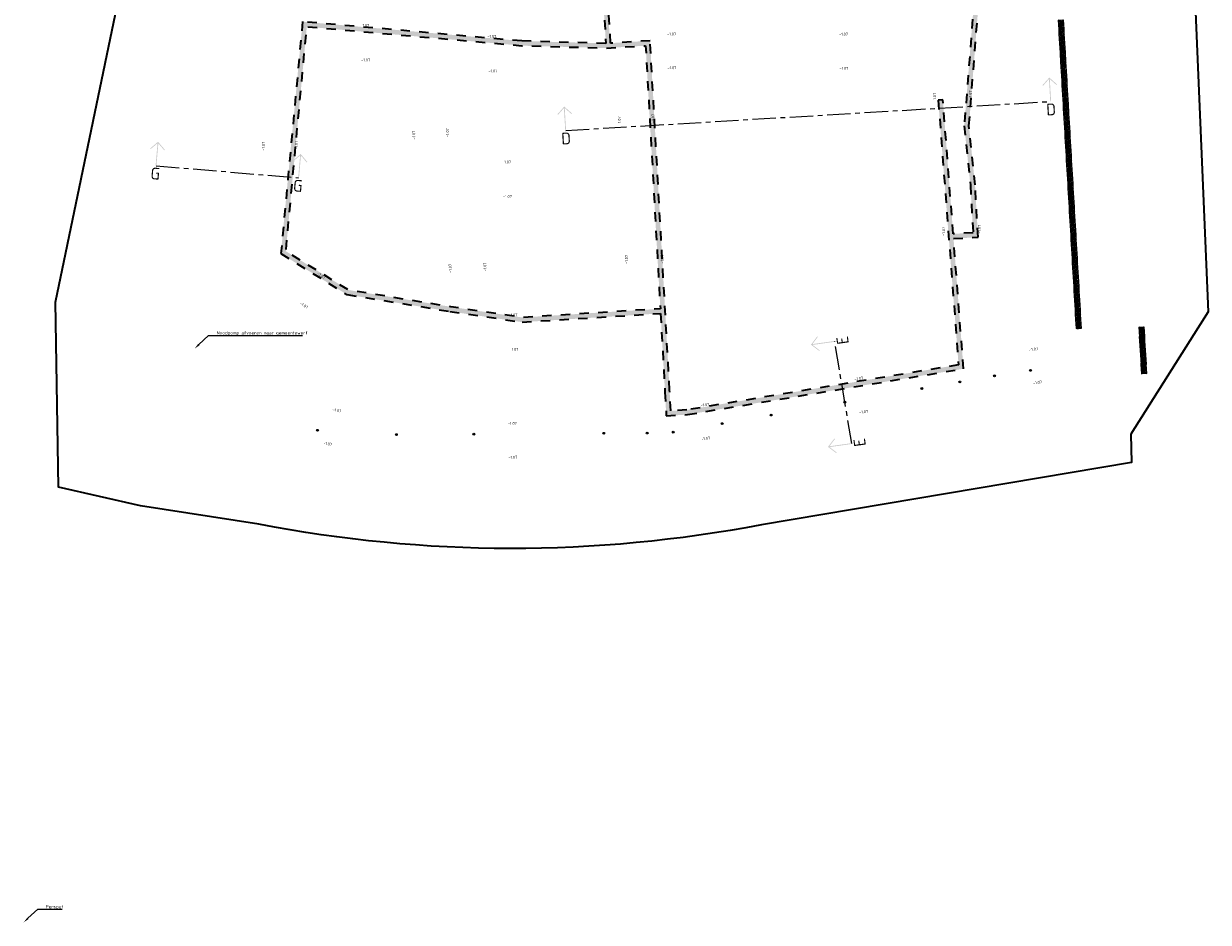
# Model space of a CAD drawing. Header units: metres. Extents: x 114946 to 116571, y 426496 to 427327.
# Tile 1 of 7: x 114946 to 115199, y 426496 to 426688. Entities that reach past the tile are written whole.
import ezdxf
from ezdxf import colors
from ezdxf.entities.mleader import LeaderData, LeaderLine
from ezdxf.enums import TextEntityAlignment as Align
from ezdxf.math import Vec2, Vec3

# ---------------------------------------------------------------- set-up
doc = ezdxf.new("R2010")
doc.units = ezdxf.units.M
doc.linetypes.add('ZZ-CENTER-SO', pattern=[8, 5, -1, 1, -1])
doc.linetypes.add('ZZ-HIDDEN-SO', pattern=[4, 2, -2])
for name, color, linetype, lineweight in [('B-WE-ZZ-HOOGTELABEL-ZANDOPHOGING-S', 7, 'Continuous', 25), ('N-WE-RI-HWA_HULPSTUK-S-200', 150, 'Continuous', 25), ('V-WE-GW-VOORBELASTING_BIGBAG-G', 7, 'Continuous', 35), ('X-XX-AL-AANPIJLING-T25', 7, 'Continuous', 18), ('X-XX-AL-GRENS_WERK-G', 7, 'ZZ-WERKGRENS-SO', 35), ('X-XX-AL-VERWIJZING-S-500', 7, 'Continuous', 18), ('X-XX-AL-VERWIJZING_DOORSNEDE-G', 7, 'ZZ-CENTER-SO', 18)]:
    doc.layers.add(name, color=color, linetype=linetype, lineweight=lineweight)
doc.layers.add('N-WE-KL-TRACE-G', color=40, linetype='ZZ-HIDDEN-SO', lineweight=35, transparency=0.4)
doc.layers.get('0').freeze()
doc.styles.add('NLCS-ISO', font='NLCS-ISO.ttf')
doc.styles.add('NLCS-ISO-ANNOTATIEF-T18', font='NLCS-ISO.ttf', dxfattribs={"height": 1.8})
doc.styles.add('NLCS-ISO-M500-T25', font='NLCS-ISO.ttf', dxfattribs={"height": 1.25})
doc.linetypes.add('ZZ-WERKGRENS-SO', pattern='A,2,-3,[137,NLCS.shx,S=0.05,R=0,X=-0.55,Y=-0.675],-3,2', length=10)

# ---------------------------------------------------------------- blocks, each defined once
blk = doc.blocks.new('SAL-VERWIJZING_AANZICHT_BOVEN-SO')
h = blk.add_hatch(color=256)
h.dxf.hatch_style = 1
h.paths.add_polyline_path([(0, 10.25), (-3.12, 7.12), (-2.88, 6.88), (-0.18, 9.58), (-0.18, 0), (0.17, 0), (0.17, 9.58), (2.88, 6.88), (3.12, 7.12)])
at = {"lineweight": 50, "style": 'NLCS-ISO'}
blk.add_attdef('...', text='', height=5, dxfattribs=at).set_placement((-0.02, -0.9), align=Align.TOP_CENTER)
blk = doc.blocks.new('SGW-BIGBAG-S')
at = {"layer": 'V-WE-GW-VOORBELASTING_BIGBAG-G', "lineweight": 0, "transparency": 33554687}
h = blk.add_hatch(dxfattribs=at)
h.set_pattern_fill('AGW-GROND_ZAND_CUNETZAND-SOD', color=256, scale=0.3, pattern_type=2)
h.set_pattern_definition([(0, (0.5, 0.5), (0.1875, 0.1875), [0, -0.375])])
h.paths.add_polyline_path([(0, 1), (1, 1), (1, 0), (0, 0)])
at = {"layer": 'V-WE-GW-VOORBELASTING_BIGBAG-G', "lineweight": 0, "transparency": 33554687, "flags": 128}
for points in [[(-0.05, 1.05), (1.05, -0.05)], [(-0.04, -0.04), (1.05, 1.05)]]:
    blk.add_lwpolyline(points, dxfattribs=at)
blk.add_lwpolyline([(0, 1), (1, 1), (1, 0), (0, 0)], close=True, dxfattribs=at)
blk = doc.blocks.new('SRI-HULP_INLAAT_KOLK-SO')
at = {"transparency": 33554687}
h = blk.add_hatch(color=256, dxfattribs=at)
h.dxf.hatch_style = 1
h.paths.add_polyline_path([(0.5, 0.5, 0.668179), (-0.7, 0, 0.198912), (-0.5, -0.5)])
blk.add_line((-0.7, -0.7), (0.7, 0.7), dxfattribs=at)
for radius in [1, 0.71]:
    blk.add_circle((0, 0), radius, dxfattribs=at)

msp = doc.modelspace()

# ---------------------------------------------------------------- hatches: boundary and pattern name
at = {"layer": 'N-WE-KL-TRACE-G', "transparency": 33554687}
h = msp.add_hatch(dxfattribs=at)
h.set_pattern_fill('AOG-ZONE_HOOGSPANNINGSTRACE-SO', color=256, scale=0.5, pattern_type=2)
h.set_pattern_definition([(36.304497, (0.17, 0.25), (17.00000002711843, 12.49999996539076), [0.3040148, -30.097465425]), (180, (0.335, 0.25), (-6e-17, -0.5), [0.165, -0.335]), (34.695154, (0.075, 0.07), (4.9999999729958, 3.5000000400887), [0.316227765, -7.589466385])])
h.paths.add_polyline_path([(115040.18, 426755.28), (115040.1, 426754.68), (115038.21, 426754.93), (115038.08, 426753.93), (115047.9, 426752.66), (115051.64, 426752.38), (115052.96, 426752.47), (115065.75, 426753.31), (115067.37, 426728.65), (115060.29, 426729.29), (115035.39, 426732.17), (115014.07, 426735.75), (115018.14, 426767.47), (115019.28, 426773.76), (115019.78, 426776.49), (115020.34, 426778.99), (115021.13, 426782.09), (115023.09, 426788.23), (115024.24, 426791.4), (115025.65, 426794.8), (115027.48, 426798.08), (115029.76, 426801.81), (115031.27, 426804.01), (115034.73, 426808.41), (115038, 426812.22), (115040.55, 426815.1), (115046.51, 426819.44), (115055.61, 426825.12), (115064.03, 426828.44), (115071.86, 426830.91), (115079.08, 426832.6), (115095.39, 426835.7), (115096.66, 426814.38), (115057.96, 426812.08), (115058.05, 426811.1), (115096.72, 426813.38), (115096.89, 426810.46), (115089.22, 426805.01), (115062.45, 426803.47), (115065.68, 426754.31), (115052.9, 426753.47), (115051.64, 426753.39), (115048.01, 426753.65), (115041.89, 426754.45), (115041.96, 426755.04), (115041.96, 426755.04)], flags=16)
h.paths.add_polyline_path([(115070.02, 426682.88), (115078.42, 426683.39), (115081.56, 426627.2), (115052.07, 426625.34), (115036.76, 426627.62), (115014.95, 426631.19), (115001.53, 426639.49), (115006.01, 426687.44), (115051.94, 426683.39)], flags=16)
h.paths.add_polyline_path([(115179.4, 426732.36), (115179.38, 426733.36), (115149.56, 426730.39), (115144, 426729.93), (115140.53, 426729.94), (115120.61, 426729.78), (115113.31, 426729.21), (115099.55, 426728.14), (115082.37, 426727.08), (115077.21, 426726.9), (115074.59, 426727.15), (115072.44, 426727.55), (115068.56, 426728.54), (115068.38, 426728.56), (115063.52, 426802.53), (115089.54, 426804.03), (115097.92, 426809.97), (115097.55, 426816.3), (115106.22, 426816.82), (115107.37, 426800.41), (115095.68, 426799.62), (115098.68, 426753.87), (115099.68, 426753.93), (115096.73, 426798.66), (115107.44, 426799.41), (115109.55, 426769.32), (115110.55, 426769.38), (115107.22, 426816.87), (115174.27, 426820.86), (115176.89, 426773.65), (115177.89, 426773.71), (115175.22, 426821.92), (115097.49, 426817.3), (115096.38, 426835.89), (115103.54, 426837.26), (115174.09, 426842.34), (115174.03, 426843.34), (115103.41, 426838.25), (115078.87, 426833.58), (115071.59, 426831.87), (115063.7, 426829.38), (115055.16, 426826.01), (115045.95, 426820.27), (115039.87, 426815.84), (115037.28, 426812.91), (115033.95, 426809.04), (115030.47, 426804.61), (115028.92, 426802.35), (115026.61, 426798.58), (115024.74, 426795.24), (115023.31, 426791.76), (115022.14, 426788.55), (115020.17, 426782.37), (115019.37, 426779.22), (115018.8, 426776.69), (115018.29, 426773.94), (115017.15, 426767.63), (115012.95, 426734.93), (115035.25, 426731.18), (115060.35, 426728.28), (115060.79, 426705.37), (115068.57, 426704.8), (115069.93, 426683.88), (115051.97, 426684.39), (115005.11, 426688.52), (115000.48, 426638.97), (115014.59, 426630.23), (115036.6, 426626.63), (115052.03, 426624.34), (115081.61, 426626.2), (115082.55, 426609.4), (115082.83, 426604.32), (115087.36, 426604.6), (115146.34, 426614.39), (115144.21, 426642.2), (115149.44, 426642.47), (115148.8, 426653.7), (115147.51, 426666.29), (115149.69, 426694.14), (115137.99, 426693.19), (115138.06, 426690.65), (115139.06, 426690.71), (115139.02, 426692.27), (115148.6, 426693.05), (115146.5, 426666.28), (115147.81, 426653.62), (115148.39, 426643.42), (115144.13, 426643.2), (115141.93, 426671.85), (115140.94, 426671.74), (115145.28, 426615.23), (115087.25, 426605.6), (115083.77, 426605.38), (115083.53, 426609.84), (115079.36, 426684.44), (115070.81, 426683.93), (115069.51, 426705.74), (115061.74, 426706.3), (115061.35, 426728.19), (115068.39, 426727.56), (115072.22, 426726.57), (115074.45, 426726.16), (115077.18, 426725.89), (115082.42, 426726.08), (115099.62, 426727.15), (115113.39, 426728.21), (115120.65, 426728.78), (115140.53, 426728.94), (115144.04, 426728.93), (115149.65, 426729.4)])

# ---------------------------------------------------------------- linework, layer by layer
for points in [[(115148.6, 426693.05), (115146.5, 426666.28), (115147.81, 426653.62), (115148.39, 426643.42), (115144.13, 426643.2), (115141.93, 426671.85), (115140.94, 426671.74), (115145.28, 426615.23), (115087.25, 426605.6), (115083.77, 426605.38), (115083.53, 426609.84), (115079.36, 426684.44), (115070.94, 426683.93), (115069.51, 426705.74)], [(115068.57, 426704.8), (115069.93, 426683.87), (115051.97, 426684.39), (115005.11, 426688.52), (115000.48, 426638.97), (115014.59, 426630.23), (115036.6, 426626.63), (115052.03, 426624.34), (115081.61, 426626.2), (115082.55, 426609.4), (115082.83, 426604.32), (115087.36, 426604.6), (115146.34, 426614.39), (115144.21, 426642.2), (115149.44, 426642.47), (115148.8, 426653.7), (115147.51, 426666.29), (115149.69, 426694.14)]]:
    msp.add_lwpolyline(points, dxfattribs=at)
at = {"layer": 'N-WE-KL-TRACE-G', "transparency": 33554687, "flags": 128}
msp.add_lwpolyline([(115070.02, 426682.88), (115078.42, 426683.39), (115081.56, 426627.2), (115052.07, 426625.34), (115036.76, 426627.62), (115014.95, 426631.19), (115001.53, 426639.49), (115006.01, 426687.44), (115051.94, 426683.39), (115070.02, 426682.88)], close=True, dxfattribs=at)
at = {"layer": 'X-XX-AL-GRENS_WERK-G', "transparency": 33554687, "flags": 128}
msp.add_lwpolyline([(115176.5, 426860.29), (115184.51, 426860.69), (115185.9, 426847.19), (115186.09, 426843.87), (115191.73, 426775.97), (115192.82, 426763.1), (115198.65, 426626.56), (115182.09, 426600.41), (115182.24, 426594.35), (115103.14, 426581.06, -0.095453), (114995.78, 426581.19), (114970.46, 426585.13), (114952.97, 426589.08), (114952.32, 426628.59), (114976.45, 426744.66), (114982.6, 426743.44), (114983.23, 426747.04), (114987.9, 426756.41), (114991.84, 426755.72), (114989.5, 426742.09), (114994.5, 426741.1), (115000.69, 426786.08, -0.308001), (115071.78, 426851.82, -0.013295), (115164.6, 426859.71), (115159.23, 426863.01), (115148.06, 426860.12), (115147.64, 426867.41), (115158.82, 426870.76), (115180.73, 426871.7), (115192.38, 426869.52), (115192.37, 426863.13), (115182.52, 426864.75)], format="xyb", close=True, dxfattribs=at)
at = {"layer": 'X-XX-AL-VERWIJZING_DOORSNEDE-G', "transparency": 33554687, "flags": 128}
for points in [[(115061.33, 426665.27), (115164.97, 426671.47)], [(114973.79, 426657.76), (115004.26, 426655.15)], [(115122.46, 426598.41), (115118.81, 426620.23)]]:
    msp.add_lwpolyline(points, dxfattribs=at)

# ---------------------------------------------------------------- block references
at = {"layer": 'N-WE-RI-HWA_HULPSTUK-S-200', "transparency": 33554687, "xscale": 0.2, "yscale": 0.2, "zscale": 0.2}
for p in [(115160.65, 426614.04), (115145.54, 426611.57), (115152.96, 426612.87), (115137.42, 426610.15), (115120.98, 426607.27), (115105.21, 426604.5), (115008.28, 426601.24), (115094.76, 426602.67), (115025.15, 426600.31), (115041.72, 426600.42), (115069.45, 426600.6), (115078.76, 426600.66), (115084.33, 426600.84)]:
    msp.add_blockref('SRI-HULP_INLAAT_KOLK-SO', p, dxfattribs=at)
at = {"layer": 'V-WE-GW-VOORBELASTING_BIGBAG-G', "transparency": 33554687, "rotation": 183.3387730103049}
for p in [(115167.63, 426688.9), (115167.69, 426687.9), (115167.75, 426686.9), (115167.81, 426685.9), (115167.87, 426684.9), (115167.93, 426683.9), (115167.98, 426682.91), (115168.04, 426681.91), (115168.1, 426680.91), (115168.16, 426679.91), (115168.22, 426678.91), (115168.27, 426677.91), (115168.33, 426676.92), (115168.39, 426675.92), (115168.45, 426674.92), (115168.51, 426673.92), (115168.57, 426672.92), (115168.62, 426671.92), (115168.68, 426670.93), (115168.74, 426669.93), (115168.8, 426668.93), (115168.86, 426667.93), (115168.92, 426666.93), (115168.97, 426665.93), (115169.03, 426664.94), (115169.09, 426663.94), (115169.15, 426662.94), (115169.21, 426661.94), (115169.26, 426660.94), (115169.32, 426659.95), (115169.38, 426658.95), (115169.44, 426657.95), (115169.5, 426656.95), (115169.56, 426655.95), (115169.61, 426654.95), (115169.67, 426653.96), (115169.73, 426652.96), (115169.79, 426651.96), (115169.85, 426650.96), (115169.91, 426649.96), (115169.96, 426648.96), (115170.02, 426647.97), (115170.08, 426646.97), (115170.14, 426645.97), (115170.2, 426644.97), (115170.25, 426643.97), (115170.31, 426642.97), (115170.37, 426641.98), (115170.43, 426640.98), (115170.49, 426639.98), (115170.55, 426638.98), (115170.6, 426637.98), (115170.66, 426636.98), (115170.72, 426635.99), (115170.78, 426634.99), (115170.84, 426633.99), (115170.9, 426632.99), (115170.95, 426631.99), (115171.01, 426630.99), (115171.07, 426630), (115171.13, 426629), (115171.19, 426628), (115171.24, 426627), (115171.3, 426626), (115171.36, 426625), (115171.42, 426624.01), (115184.87, 426623.33), (115184.93, 426622.34), (115184.98, 426621.34), (115185.04, 426620.34), (115185.1, 426619.34), (115185.16, 426618.34), (115185.22, 426617.34), (115185.28, 426616.35), (115185.33, 426615.35), (115185.39, 426614.35)]:
    msp.add_blockref('SGW-BIGBAG-S', p, dxfattribs=at)
at = {"layer": 'X-XX-AL-VERWIJZING-S-500', "xscale": 0.4999999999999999, "yscale": 0.4999999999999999, "zscale": 0.4999999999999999}
for p, rotation, values in [((115164.97, 426671.47), 3.299738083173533, {'...': 'D'}), ((115061.33, 426665.27), 3.422427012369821, {'...': 'D'}), ((115122.46, 426598.41), 97.95480575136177, {'...': 'E'})]:
    msp.add_blockref('SAL-VERWIJZING_AANZICHT_BOVEN-SO', p, dxfattribs=dict(at, rotation=rotation)).add_auto_attribs(values)
at = {"layer": 'X-XX-AL-VERWIJZING-S-500', "transparency": 33554687, "xscale": 0.4999999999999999, "yscale": 0.4999999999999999, "zscale": 0.4999999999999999, "rotation": 97.95480575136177}
msp.add_blockref('SAL-VERWIJZING_AANZICHT_BOVEN-SO', (115118.81, 426620.23), dxfattribs=at).add_auto_attribs({'...': 'E'})
at = {"layer": 'X-XX-AL-VERWIJZING_DOORSNEDE-G', "transparency": 33554687}
ref = msp.add_blockref('SAL-VERWIJZING_AANZICHT_BOVEN-SO', (114973.79, 426657.76), dxfattribs=dict(at, xscale=0.4999999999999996, yscale=0.4999999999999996, zscale=0.4999999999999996, rotation=355.014544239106))
ref.add_attrib('...', 'G', dxfattribs={"layer": '0', "color": 0, "lineweight": 50, "height": 2.5, "rotation": 355.0145, "style": 'NLCS-ISO'}).set_placement((114973.75, 426657.31), align=Align.TOP_CENTER)
at = {"layer": 'X-XX-AL-VERWIJZING_DOORSNEDE-G', "transparency": 33554687, "xscale": 0.4999999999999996, "yscale": 0.4999999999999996, "zscale": 0.4999999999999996, "rotation": 355.014544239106}
msp.add_blockref('SAL-VERWIJZING_AANZICHT_BOVEN-SO', (115004.26, 426655.15), dxfattribs=at).add_auto_attribs({'...': 'G'})

# ---------------------------------------------------------------- texts
at = {"layer": 'B-WE-ZZ-HOOGTELABEL-ZANDOPHOGING-S', "transparency": 33554687, "style": 'NLCS-ISO-ANNOTATIEF-T18'}
for p in [(115017.45, 426687.42, -1.54), (115044.61, 426685.06), (115083, 426685.59), (115119.73, 426685.55), (115017.64, 426680.06, -1.54), (115044.8, 426677.7), (115083.08, 426678.37), (115119.84, 426678.23), (115047.73, 426658.24, -1.54), (115047.92, 426650.89, -1.54), (115049.14, 426625.59), (115049.33, 426618.23), (115048.97, 426602.41), (115049.08, 426595.19)]:
    msp.add_text('-1.07', height=0.6, dxfattribs=at).set_placement(p)
for rotation, p in [(90, (115140.48, 426671.41, -1.54)), (90, (115148.14, 426671.91, -1.54)), (91.0395, (115073.11, 426666.39)), (91.0395, (115080.32, 426666.88)), (91.0395, (115029.2, 426663.35)), (91.0395, (115036.41, 426663.84)), (91.0395, (114997.06, 426660.96)), (91.0395, (115004.09, 426661.18)), (90, (115142.38, 426642.76, -1.54)), (90, (115150.04, 426643.26, -1.54)), (91.0395, (115036.98, 426634.86)), (91.0395, (115044.39, 426635.17)), (90, (115074.63, 426636.77, -1.54)), (90, (115082.24, 426636.84, -1.54)), (328.2548, (115008.15, 426634.54)), (328.2548, (115004.44, 426628.18)), (7.3624, (115160.39, 426618.12, -0.07)), (7.3624, (115123.06, 426611.89)), (7.3624, (115161.23, 426611.04, -0.02)), (7.3624, (115090.2, 426606.28)), (350.3645, (115011.44, 426605.38, -1.54)), (7.3624, (115124.09, 426604.78)), (350.3645, (115009.49, 426598.24, -1.54)), (7.3624, (115090.31, 426599.06))]:
    msp.add_text('-1.07', height=0.6, rotation=rotation, dxfattribs=at).set_placement(p)

# ---------------------------------------------------------------- leaders
at = {"layer": 'X-XX-AL-AANPIJLING-T25', "transparency": 33554687}
ml = msp.add_multileader_mtext('Standard', dxfattribs=at)
ml.set_content('\\pxr6.0823;Noodpomp afvoeren naar gemeentewerf', color=256, style='NLCS-ISO-M500-T25')
ml.set_leader_properties(color=256, linetype='ByLayer', lineweight=-1)
ml.build(insert=Vec2(0, 0))
ml.multileader.update_dxf_attribs({"text_left_attachment_type": 5, "text_right_attachment_type": 5, "dogleg_length": 1.25, "arrow_head_size": 1.25})
ctx = ml.context
ctx.base_point, ctx.char_height, ctx.arrow_head_size, ctx.landing_gap_size, ctx.plane_origin = Vec3(114986.29, 426621.49), 0.7, 1.25, 0.45, Vec3(115001.56, 426640.54)
ctx.left_attachment, ctx.right_attachment = 5, 5
notes = []
notes.append((ctx, [(0, (1, 1, 0), (114985.04, 426621.49), (1, 0), 1.25, [(0, [(114982.04, 426618.7)], 0, [])])]))
ctx.mtext.insert, ctx.mtext.width, ctx.mtext.flow_direction = Vec3(114986.74, 426622.4), 26.3076, 5
ml = msp.add_multileader_mtext('Standard', dxfattribs=at)
ml.set_content('\\pxr6.0823;Persput', color=256, style='NLCS-ISO-M500-T25')
ml.set_leader_properties(color=256, linetype='ByLayer', lineweight=-1)
ml.build(insert=Vec2(0, 0))
ml.multileader.update_dxf_attribs({"text_left_attachment_type": 5, "text_right_attachment_type": 5, "dogleg_length": 1.25, "arrow_head_size": 1.25})
ctx = ml.context
ctx.base_point, ctx.char_height, ctx.arrow_head_size, ctx.landing_gap_size, ctx.plane_origin = Vec3(114949.77, 426498.95), 0.7, 1.25, 0.45, Vec3(114965.04, 426518)
ctx.left_attachment, ctx.right_attachment = 5, 5
notes.append((ctx, [(0, (1, 1, 0), (114948.52, 426498.95), (1, 0), 1.25, [(0, [(114945.52, 426496.16)], 0, [])])]))
ctx.mtext.insert, ctx.mtext.width, ctx.mtext.flow_direction = Vec3(114950.22, 426499.86), 26.3076, 5
for ctx, leaders in notes:
    for number, flags, end, landing, length, lines in leaders:
        leader = LeaderData()
        leader.index, (leader.has_last_leader_line, leader.has_dogleg_vector, leader.attachment_direction) = number, flags
        leader.last_leader_point, leader.dogleg_vector, leader.dogleg_length = Vec3(end), Vec3(landing), length
        for number, points, colour, breaks in lines:
            line = LeaderLine()
            line.index, line.vertices, line.color, line.breaks = number, Vec3.list(points), colors.encode_raw_color(colour), breaks
            leader.lines.append(line)
        ctx.leaders.append(leader)

doc.saveas('drawing.dxf')
